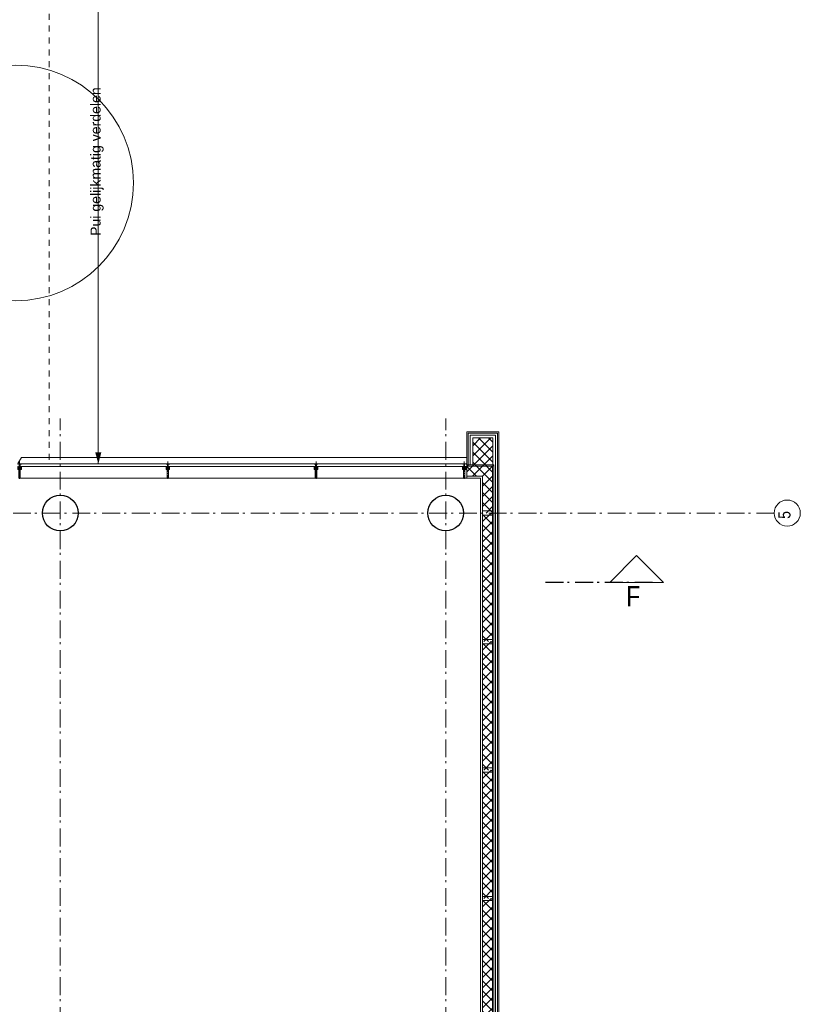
# Model space of a CAD drawing. Header units: millimetres. Extents: x -75976 to 232306, y 42824 to 140527.
# Tile 144 of 199: x 221368 to 232306, y 73537 to 87332. Entities that reach past the tile are written whole.
import ezdxf

# ---------------------------------------------------------------- set-up
doc = ezdxf.new("R2010")
doc.units = ezdxf.units.MM
doc.header["$LTSCALE"] = 400
for name, pattern in [('STYLE_01', [0.416641, 0.208282, -0.208359]), ('STYLE_06', [1.041641, 0.625, -0.208282, 0.069427, -0.138931]), ('STYLE_15', [0.240945, 0.11811, -0.059055, 0.004724, -0.059055]), ('STYLE_16', [0.177165, 0.11811, -0.059055])]:
    doc.linetypes.add(name, pattern=pattern)
for name, color, linetype, lineweight in [('Binnenkozijnen', 140, 'Continuous', 15), ('Buitenkozijnen', 140, 'Continuous', 15), ('mat-beton (ihwg)', 5, 'Continuous', 25), ('None', 7, 'Continuous', 9), ('Tekst', 140, 'Continuous', 15)]:
    doc.layers.add(name, color=color, linetype=linetype, lineweight=lineweight)
doc.styles.add('Arial', font='arial.ttf', dxfattribs={"height": 176.388889})
doc.styles.add('Arial Narrow', font='ARIALN.TTF', dxfattribs={"height": 222.25})

# ---------------------------------------------------------------- blocks, each defined once
blk = doc.blocks.new('*X713')
at = {"layer": 'None', "lineweight": 5}
for p, q in [((58029, -4904), (58278, -4655)), ((58029, -4762), (58136, -4655)), ((58029, -5045), (58306, -4768)), ((58160, -5055), (58306, -4909)), ((58302, -5055), (58306, -5051))]:
    blk.add_line(p, q, dxfattribs=at)
at = {"layer": 'None', "lineweight": 13}
for p, q in [((58104, -4655), (58306, -4857)), ((58246, -4655), (58306, -4716)), ((58029, -4721), (58306, -4998)), ((58029, -4862), (58221, -5055)), ((58029, -5004), (58080, -5055))]:
    blk.add_line(p, q, dxfattribs=at)
blk = doc.blocks.new('*X714')
at = {"layer": 'None', "lineweight": 5}
for p, q in [((58164, -5193), (58304, -5053)), ((58164, -5335), (58304, -5195)), ((58164, -5476), (58304, -5336)), ((58164, -5617), (58304, -5477)), ((58212, -5710), (58304, -5619))]:
    blk.add_line(p, q, dxfattribs=at)
at = {"layer": 'None', "lineweight": 13}
for p, q in [((58261, -5095), (58304, -5137)), ((58190, -5166), (58304, -5279)), ((58164, -5280), (58304, -5420)), ((58164, -5421), (58304, -5561)), ((58164, -5563), (58304, -5703)), ((58164, -5704), (58169, -5710))]:
    blk.add_line(p, q, dxfattribs=at)
blk = doc.blocks.new('*X715')
at = {"layer": 'None', "lineweight": 5}
for p, q in [((57941, -5133), (58021, -5052)), ((58023, -5192), (58163, -5052))]:
    blk.add_line(p, q, dxfattribs=at)
at = {"layer": 'None', "lineweight": 13}
for p, q in [((57941, -5058), (58076, -5192)), ((58077, -5052), (58190, -5166)), ((58219, -5052), (58261, -5095))]:
    blk.add_line(p, q, dxfattribs=at)
blk = doc.blocks.new('*X397')
at = {"layer": 'None', "lineweight": 5}
for p, q in [((22, -119), (141, 0)), ((22, -260), (162, -120)), ((22, -402), (162, -262)), ((22, -543), (162, -403)), ((22, -685), (162, -545)), ((22, -826), (162, -686)), ((22, -967), (162, -827)), ((22, -1109), (162, -969)), ((22, -1250), (162, -1110)), ((22, -1392), (162, -1252)), ((22, -1533), (162, -1393)), ((22, -1675), (162, -1535)), ((38, -1800), (162, -1676))]:
    blk.add_line(p, q, dxfattribs=at)
at = {"layer": 'None', "lineweight": 13}
for p, q in [((141, 0), (162, -21)), ((22, -22), (162, -162)), ((22, -164), (162, -304)), ((22, -305), (162, -445)), ((22, -447), (162, -587)), ((22, -588), (162, -728)), ((22, -729), (162, -869)), ((22, -871), (162, -1011)), ((22, -1012), (162, -1152)), ((22, -1154), (162, -1294)), ((22, -1295), (162, -1435)), ((22, -1436), (162, -1576)), ((22, -1578), (162, -1718)), ((22, -1719), (103, -1800))]:
    blk.add_line(p, q, dxfattribs=at)
blk = doc.blocks.new('HoutSkeletBouw element 1800mm (2D)')
at = {"layer": 'None', "color": 140, "lineweight": 15}
for p, q in [((-5, -1800), (-5, 0)), ((22.5, -1800), (22.5, 0)), ((162.5, -1800), (162.5, 0)), ((180.5, -1800), (180.5, 0)), ((230, -1800), (230, 0)), ((250, -1800), (250, 0))]:
    blk.add_line(p, q, dxfattribs=at)
at = {"layer": 'None', "color": 140, "linetype": 'Continuous', "lineweight": 15}
for p, q in [((22.5, -1800), (22.5, 0)), ((162.5, -1800), (162.5, 0))]:
    blk.add_line(p, q, dxfattribs=at)
at = {"layer": 'None', "color": 8, "linetype": 'Continuous', "lineweight": 5}
blk.add_line((202.5, 0), (202.5, -1800), dxfattribs=at)
at = {"layer": 'None', "color": 140, "linetype": 'Continuous', "lineweight": 15}
blk.add_lwpolyline([(22.5, 30), (162.5, 30), (162.5, -30), (22.5, -30)], close=True, dxfattribs=at)
at = {"layer": 'None', "color": 140}
blk.add_blockref('*X397', (0, 0), dxfattribs=at)
blk = doc.blocks.new('Kolom O 500')
at = {"layer": 'mat-beton (ihwg)', "lineweight": 25}
blk.add_circle((0, 0), 250, dxfattribs=at)
blk = doc.blocks.new('*U394')
at = {"layer": 'None', "color": 8, "lineweight": 5, "flags": 128}
for points in [[(-5, -154), (-5, -154, 0.414214), (-5, -155), (-5, -173), (-5, -173, 0.414214), (-5, -173), (-4, -173), (-4, -173, 0.414214), (-3, -173), (-3, -173, 0.414214), (-4, -172), (-4, -172), (-4, -169), (-4, -169, -0.414214), (-4, -168), (-3, -168), (-3, -168, 0.221695), (-2, -168), (-1, -167), (-1, -167, -0.466308), (1, -167), (2, -168), (2, -168, 0.221695), (3, -168), (4, -168), (4, -168, -0.414214), (5, -169), (5, -172), (4, -172), (4, -172, 0.414214), (4, -173), (4, -173, 0.414214), (4, -173), (5, -173), (5, -173, 0.414214), (6, -173), (6, -155), (6, -155, 0.414214), (5, -154), (5, -154), (5, -155), (5, -155, -0.414214), (4, -155), (4, -155), (4, -155, -0.414214), (3, -155), (3, -151), (3, -151, -0.414214), (4, -150), (4, -150), (4, -150, -0.414214), (5, -150), (5, -151), (5, -151), (5, -151, 0.414214), (6, -150), (6, -138), (6, -138, 0.351868), (5, -137), (5, -137, 0.351868), (5, -137), (4, -139), (4, -139, 0.314902), (4, -139), (4, -140), (4, -140, -0.198912), (5, -140), (5, -140), (5, -140, -0.198912), (4, -140), (4, -141), (4, -141, 0.414214), (4, -141), (4, -141), (4, -141, -0.198912), (5, -141), (5, -142), (5, -142, -0.198912), (4, -142), (4, -142), (4, -142, 0.414214), (4, -142), (4, -143), (4, -143, -0.198912), (5, -143), (5, -143), (5, -143, -0.087489), (5, -143), (4, -144), (4, -149), (4, -149, -0.414214), (4, -149), (-4, -149), (-4, -149, -0.414214), (-4, -149), (-4, -144), (-4, -143), (-4, -143, -0.087489), (-4, -143), (-4, -143), (-4, -143, -0.198912), (-4, -143), (-4, -142), (-4, -142, 0.414214), (-4, -142), (-4, -142), (-4, -142, -0.198912), (-4, -142), (-4, -141), (-4, -141, -0.198912), (-4, -141), (-4, -141), (-4, -141, 0.414214), (-4, -141), (-4, -140), (-4, -140, -0.198912), (-4, -140), (-4, -140), (-4, -140, -0.198912), (-4, -140), (-4, -139), (-4, -139, 0.314902), (-4, -139), (-5, -137), (-5, -137, 0.351868), (-5, -137), (-5, -137, 0.351868), (-5, -138), (-5, -150), (-5, -150, 0.414214), (-5, -151), (-5, -151), (-5, -150), (-5, -150, -0.414214), (-4, -150), (-4, -150), (-4, -150, -0.414214), (-3, -151), (-3, -155), (-3, -155, -0.414214), (-4, -155), (-4, -155), (-4, -155, -0.414214), (-5, -155), (-5, -154)], [(-4, -162, -0.414214), (-4, -161), (-3, -161), (-3, -161, 0.414214), (-2, -161), (-2, -160), (-2, -160, 0.414214), (-3, -160), (-4, -160), (-4, -160, -0.414214), (-4, -160), (-4, -157), (-4, -157, -0.414214), (-4, -156), (4, -156), (4, -156, -0.414214), (5, -157), (5, -160), (5, -160, -0.414214), (4, -160), (3, -160), (3, -160, 0.414214), (3, -160), (3, -161), (3, -161, 0.414214), (3, -161), (4, -161), (4, -161, -0.414214), (5, -162), (5, -167), (5, -167, -0.414214), (4, -167), (3, -167), (3, -167, -0.221695), (3, -167), (2, -166), (2, -166, 0.466308), (-2, -166), (-3, -167), (-3, -167, -0.221695), (-3, -167), (-4, -167), (-4, -167, -0.414214), (-4, -167), (-4, -162)], [(-2, -150, 0.414214), (-2, -150), (-2, -155), (-2, -155, 0.414214), (-2, -155), (2, -155), (2, -155, 0.414214), (2, -155), (2, -150), (2, -150, 0.414214), (2, -150), (-2, -150)]]:
    blk.add_lwpolyline(points, format="xyb", close=True, dxfattribs=at)
blk = doc.blocks.new('*U395')
at = {"layer": 'None', "color": 8, "lineweight": 5, "flags": 128}
for points in [[(-13, -183), (-13, -182), (-14, -181), (-14, -181, 0.36397), (-15, -181), (-15, -181), (-15, -182), (-15, -182, -0.36397), (-16, -182), (-16, -182), (-16, -181), (-16, -181, 0.36397), (-17, -181), (-17, -181), (-17, -182), (-17, -182, -0.36397), (-18, -182), (-18, -182), (-18, -181), (-18, -181, 0.36397), (-18, -181), (-18, -181), (-19, -182), (-19, -182, -0.36397), (-19, -182), (-19, -182), (-20, -181), (-20, -181, 0.36397), (-20, -181), (-20, -181), (-21, -182), (-21, -182, -0.36397), (-21, -182), (-21, -182), (-22, -181), (-22, -181, 0.36397), (-22, -181), (-22, -181), (-22, -181), (-23, -181), (-23, -181), (-23, -181, 0.36397), (-24, -181), (-24, -181), (-24, -181), (-24, -181), (-24, -181, -0.267949), (-25, -181), (-25, -181), (-25, -181), (-25, -181, 0.339454), (-25, -181), (-25, -181, 0.339454), (-25, -181), (-25, -181), (-25, -184), (-25, -184, 0.414214), (-25, -185), (-25, -185), (-24, -185), (-24, -185, 0.414214), (-24, -184), (-24, -184), (-24, -183), (-24, -183, 0.236068), (-24, -182), (-24, -182), (-24, -182, -0.548276), (-24, -182), (-24, -182, -0.548276), (-24, -182), (-24, -182), (-24, -182, 0.250388), (-24, -182), (-24, -182), (-23, -182), (-23, -182, -0.414214), (-22, -183), (-22, -183), (-22, -183), (-22, -183, 0.414214), (-22, -184), (-22, -184), (-22, -184), (-22, -184, 0.131652), (-22, -184), (-22, -184), (-20, -183), (-13, -183)], [(-6, -181), (-6, -181, -0.388879), (-9, -183), (-9, -183), (-20, -183), (-22, -184), (-23, -184), (-23, -183), (-24, -183), (-24, -185), (24, -185), (24, -183), (23, -183), (23, -184), (22, -184), (20, -183), (9, -183), (9, -183, -0.388879), (6, -181), (6, -181), (5, -173), (3, -173), (3, -171), (-2, -171), (-2, -173), (-5, -173), (-6, -181)], [(14, -183), (14, -182), (15, -181), (15, -181, -0.36397), (15, -181), (15, -181), (15, -182), (15, -182, 0.36397), (16, -182), (16, -182), (16, -181), (16, -181, -0.36397), (17, -181), (17, -181), (17, -182), (17, -182, 0.36397), (18, -182), (18, -182), (18, -181), (18, -181, -0.36397), (19, -181), (19, -181), (19, -182), (19, -182, 0.36397), (19, -182), (19, -182), (20, -181), (20, -181, -0.36397), (20, -181), (20, -181), (21, -182), (21, -182, 0.36397), (21, -182), (21, -182), (22, -181), (22, -181, -0.36397), (22, -181), (22, -181), (22, -181), (23, -181), (24, -181), (24, -181, -0.36397), (24, -181), (24, -181), (24, -181), (25, -181), (25, -181, 0.267949), (25, -181), (25, -181), (25, -181), (25, -181, -0.339454), (25, -181), (25, -181, -0.339454), (26, -181), (26, -181), (26, -184), (26, -184, -0.414214), (25, -185), (25, -185), (24, -185), (24, -185, -0.414214), (24, -184), (24, -184), (24, -183), (24, -183, -0.236068), (24, -182), (24, -182), (24, -182, 0.548276), (24, -182), (24, -182, 0.548276), (24, -182), (24, -182), (24, -182, -0.250388), (24, -182), (24, -182), (23, -182), (23, -182, 0.414214), (23, -183), (23, -183), (23, -183), (23, -183, -0.414214), (22, -184), (22, -184), (22, -184), (22, -184, -0.131652), (22, -184), (22, -184), (21, -183), (14, -183)]]:
    blk.add_lwpolyline(points, format="xyb", close=True, dxfattribs=at)
blk = doc.blocks.new('verticale stijl 150x50 UV')
at = {"layer": 'None', "color": 8, "linetype": 'STYLE_15', "lineweight": 5}
blk.add_line((0, -216), (0, 35), dxfattribs=at)
at = {"layer": 'None', "color": 8, "lineweight": 5}
for p, q in [((-25, -133), (-25, -133)), ((-25, -134), (-25, -134)), ((-25, -135), (-25, -135)), ((-25, -136), (-25, -136)), ((-25, -137), (-25, -137)), ((-25, -137), (-25, -137)), ((-24, -133), (-24, -133)), ((-24, -134), (-24, -134)), ((-24, -135), (-24, -135)), ((-24, -135), (-24, -135)), ((-24, -136), (-24, -136)), ((-24, -137), (-24, -137)), ((-24, -138), (-24, -138)), ((-23, -133), (-23, -133)), ((-23, -134), (-23, -134)), ((-23, -135), (-23, -135)), ((-23, -136), (-23, -136)), ((-23, -137), (-23, -137)), ((-23, -137), (-23, -137)), ((-22, -127), (-22, -127)), ((-22, -128), (-22, -128)), ((-22, -129), (-22, -129)), ((-22, -129), (-22, -129)), ((-22, -130), (-22, -130)), ((-22, -131), (-22, -131)), ((-22, -132), (-22, -132)), ((-22, -133), (-22, -133)), ((-22, -133), (-22, -133)), ((-22, -133), (-22, -133)), ((-22, -134), (-22, -134)), ((-22, -134), (-22, -134)), ((-22, -135), (-22, -135)), ((-22, -135), (-22, -135)), ((-21, -126), (-21, -126)), ((-21, -129), (-21, -129)), ((-21, -130), (-21, -130)), ((-21, -131), (-21, -131)), ((-21, -131), (-21, -131)), ((-21, -132), (-21, -132)), ((-21, -133), (-21, -133)), ((-21, -134), (-21, -134)), ((-21, -135), (-21, -135)), ((-21, -135), (-21, -135)), ((-21, -136), (-21, -136)), ((-21, -137), (-21, -137)), ((-21, -138), (-21, -138)), ((-20, -126), (-20, -126)), ((-20, -130), (-20, -130)), ((-20, -131), (-20, -131)), ((-20, -132), (-20, -132)), ((-20, -133), (-20, -133)), ((-20, -133), (-20, -133)), ((-20, -134), (-20, -134)), ((-20, -135), (-20, -135)), ((-20, -136), (-20, -136)), ((-20, -137), (-20, -137)), ((-20, -137), (-20, -137)), ((-19, -126), (-19, -126)), ((-19, -127), (-19, -127)), ((-19, -129), (-19, -129)), ((-19, -130), (-19, -130)), ((-19, -131), (-19, -131)), ((-19, -131), (-19, -131)), ((-19, -132), (-19, -132)), ((-19, -133), (-19, -133)), ((-19, -134), (-19, -134)), ((-19, -135), (-19, -135)), ((-18, -128), (-18, -128)), ((-18, -129), (-18, -129)), ((-18, -129), (-18, -129)), ((-18, -133), (-18, -133)), ((-18, -134), (-18, -134)), ((-18, -135), (-18, -135)), ((-17, -133), (-17, -133)), ((-17, -133), (-17, -133)), ((-17, -134), (-17, -134)), ((-17, -134), (-17, -134)), ((-17, -135), (-17, -135)), ((-17, -135), (-17, -135)), ((-17, -135), (-17, -135)), ((-17, -136), (-17, -136)), ((-17, -136), (-17, -136)), ((-17, -137), (-17, -137)), ((-17, -137), (-17, -137)), ((-17, -137), (-17, -137)), ((-17, -138), (-17, -138)), ((-26, -143), (-26, -143)), ((-26, -144), (-26, -144)), ((-25, -138), (-25, -138)), ((-25, -139), (-25, -139)), ((-25, -140), (-25, -140)), ((-25, -141), (-25, -141)), ((-25, -142), (-25, -142)), ((-25, -142), (-25, -142)), ((-25, -143), (-25, -143)), ((-25, -145), (-25, -145)), ((-24, -139), (-24, -139)), ((-24, -139), (-24, -139)), ((-24, -140), (-24, -140)), ((-24, -141), (-24, -141)), ((-24, -142), (-24, -142)), ((-24, -143), (-24, -143)), ((-24, -144), (-24, -144)), ((-23, -138), (-23, -138)), ((-23, -139), (-23, -139)), ((-23, -140), (-23, -140)), ((-23, -141), (-23, -141)), ((-23, -142), (-23, -142)), ((-23, -145), (-23, -145)), ((-22, -140), (-22, -140)), ((-22, -140), (-22, -140)), ((-22, -141), (-22, -141)), ((-22, -141), (-22, -141)), ((-22, -142), (-22, -142)), ((-22, -144), (-22, -144)), ((-22, -145), (-22, -145)), ((-21, -139), (-21, -139)), ((-21, -139), (-21, -139)), ((-21, -140), (-21, -140)), ((-21, -141), (-21, -141)), ((-21, -144), (-21, -144)), ((-20, -138), (-20, -138)), ((-20, -139), (-20, -139)), ((-20, -140), (-20, -140)), ((-20, -141), (-20, -141)), ((-20, -142), (-20, -142)), ((-20, -142), (-20, -142)), ((-20, -143), (-20, -143)), ((-20, -144), (-20, -144)), ((-19, -140), (-19, -140)), ((-19, -141), (-19, -141)), ((-19, -142), (-19, -142)), ((-18, -140), (-18, -140)), ((-18, -141), (-18, -141)), ((-18, -142), (-18, -142)), ((-18, -142), (-18, -142)), ((-17, -138), (-17, -138)), ((-17, -139), (-17, -139)), ((-17, -139), (-17, -139)), ((-17, -139), (-17, -139)), ((-17, -140), (-17, -140)), ((-17, -140), (-17, -140)), ((-17, -141), (-17, -141)), ((-17, -141), (-17, -141)), ((-17, -142), (-17, -142)), ((-17, -142), (-17, -142)), ((-17, -142), (-17, -142)), ((-17, -143), (-17, -143)), ((-17, -143), (-17, -143)), ((-16, -141), (-16, -141)), ((-16, -142), (-16, -142)), ((-16, -143), (-16, -143)), ((-16, -144), (-16, -144)), ((-15, -142), (-15, -142)), ((-15, -143), (-15, -143)), ((-15, -144), (-15, -144)), ((-15, -145), (-15, -145)), ((-14, -142), (-14, -142)), ((-14, -143), (-14, -143)), ((-14, -144), (-14, -144)), ((-14, -144), (-14, -144)), ((-13, -143), (-13, -143)), ((-13, -144), (-13, -144))]:
    blk.add_line(p, q, dxfattribs=at)
at = {"layer": 'None', "color": 8, "linetype": 'STYLE_16', "lineweight": 5}
for p, q in [((-2, -155), (0, -154)), ((-2, -157), (-2, -155)), ((-1, -157), (-1, -155)), ((-1, -157), (-1, -155)), ((2, -155), (0, -154)), ((1, -157), (1, -155)), ((2, -157), (2, -155)), ((2, -157), (2, -155))]:
    blk.add_line(p, q, dxfattribs=at)
at = {"layer": 'None', "color": 8, "linetype": 'Continuous', "lineweight": 5, "flags": 128}
for points in [[(-10, 15), (10, 15), (10, -105), (25, -105), (25, -117), (-25, -117), (-25, -105), (-10, -105)], [(-8, 13), (-8, -105), (8, -105), (8, 13)], [(8, -107), (-8, -107), (-23, -107), (-23, -115), (23, -115), (23, -107)]]:
    blk.add_lwpolyline(points, close=True, dxfattribs=at)
at = {"layer": 'None', "color": 8, "lineweight": 5, "flags": 128}
for points in [[(-15, -145), (-15, -145, 0.390793), (-13, -144), (-13, -144, 0.390793), (-14, -142), (-14, -142, -0.352623), (-16, -140), (-16, -133), (-16, -133, 0.414214), (-16, -133), (-18, -133), (-18, -133), (-18, -133, -0.520293), (-18, -133), (-18, -130), (-18, -130), (-18, -128), (-18, -128, -0.577863), (-18, -128), (-18, -128), (-18, -128, 0.366605), (-18, -127), (-18, -127, 0.366605), (-18, -127), (-18, -127, -0.130834), (-19, -126), (-19, -126, 0.439074), (-21, -126), (-21, -126, -0.133252), (-22, -127), (-22, -127, 0.366605), (-22, -127), (-22, -127, 0.366605), (-22, -128), (-22, -128), (-22, -128, -0.577455), (-22, -128), (-22, -130), (-22, -130), (-22, -133), (-22, -133, -0.52048), (-22, -133), (-22, -133), (-25, -133), (-25, -133, 0.414214), (-25, -133), (-25, -141), (-25, -141, -0.255976), (-26, -143), (-26, -143, 0.749676), (-25, -145), (-21, -145), (-21, -145, 0.414214), (-19, -143), (-19, -143, -0.402808), (-19, -142), (-19, -142, -0.402808), (-18, -143), (-18, -143, 0.233259), (-18, -143), (-15, -144), (-15, -144, -0.419014), (-15, -144), (-15, -144, -0.419014), (-15, -144), (-16, -144), (-16, -144, 0.414214), (-16, -144), (-16, -144, 0.414214), (-16, -145)], [(25, -133), (25, -117), (23, -117), (-23, -117), (-25, -117), (-25, -133), (-22, -133), (-22, -128), (-23, -128), (-23, -127), (-22, -127), (-22, -125), (-22, -124), (-22, -120), (-22, -120, -0.414214), (-20, -119), (-20, -119), (-20, -119, -0.414214), (-18, -120), (-18, -124), (-18, -125), (-18, -127), (-18, -127), (-18, -128), (-18, -128), (-18, -133), (-16, -133), (-16, -120), (-16, -120, -0.414214), (-15, -119), (-15, -119), (-7, -119), (-7, -119, -0.414214), (-5, -120), (-5, -137), (-4, -137), (-4, -140), (-4, -140), (-4, -140), (-4, -141), (-4, -141), (-4, -142), (-4, -142), (-4, -143), (-4, -144), (-4, -149), (-2, -149), (-2, -138), (-2, -138, -0.414214), (0, -136), (0, -136), (0, -136, -0.414214), (2, -138), (2, -149), (4, -149), (4, -144), (4, -143), (4, -142), (4, -142), (4, -141), (4, -141), (4, -140), (4, -140), (4, -140), (4, -137), (5, -137), (5, -120), (5, -120, -0.414214), (7, -119), (7, -119), (15, -119), (15, -119, -0.414214), (16, -120), (16, -133), (18, -133), (18, -128), (18, -128), (18, -127), (18, -127), (18, -125), (18, -124), (18, -120), (18, -120, -0.414214), (20, -119), (20, -119), (20, -119, -0.414214), (22, -120), (22, -124), (22, -125), (22, -127), (23, -127), (23, -128), (22, -128), (22, -133)], [(-23, -136), (-23, -136, -0.414214), (-22, -135), (-22, -135, -0.414214), (-21, -136), (-21, -139), (-21, -139, -0.414214), (-22, -140), (-22, -140, -0.414214), (-23, -139)], [(-21, -128, -0.29188), (-21, -127), (-20, -127), (-20, -127, -0.344328), (-20, -127), (-19, -127), (-19, -127, -0.29188), (-19, -128), (-19, -130), (-19, -130, -0.348796), (-20, -130), (-20, -130, -0.348796), (-21, -130), (-21, -128)], [(-19, -140, -0.414214), (-20, -139), (-20, -136), (-20, -136, -0.414214), (-19, -135), (-19, -135, -0.414214), (-18, -136), (-18, -139), (-18, -139, -0.414214), (-19, -140)], [(15, -145), (15, -145, -0.390793), (13, -144), (13, -144, -0.390793), (14, -142), (14, -142, 0.352623), (16, -140), (16, -133), (16, -133, -0.414214), (16, -133), (18, -133), (18, -133), (18, -133, 0.520293), (18, -133), (18, -130), (18, -130), (18, -128), (18, -128, 0.577863), (18, -128), (18, -128), (18, -128, -0.366605), (18, -127), (18, -127, -0.366605), (18, -127), (18, -127, 0.130834), (19, -126), (19, -126, -0.439074), (21, -126), (21, -126, 0.133252), (22, -127), (22, -127, -0.366605), (22, -127), (22, -127, -0.366605), (22, -128), (22, -128), (22, -128, 0.577455), (22, -128), (22, -130), (22, -130), (22, -133), (22, -133, 0.52048), (22, -133), (22, -133), (25, -133), (25, -133, -0.414214), (25, -133), (25, -141), (25, -141, 0.255976), (26, -143), (26, -143, -0.749676), (25, -145), (21, -145), (21, -145, -0.414214), (19, -143), (19, -143, 0.402808), (19, -142), (19, -142, 0.402808), (18, -143), (18, -143, -0.233259), (18, -143), (15, -144), (15, -144, 0.419014), (15, -144), (15, -144, 0.419014), (15, -144), (16, -144), (16, -144, -0.414214), (16, -144), (16, -144, -0.414214), (16, -145)], [(19, -140, 0.414214), (20, -139), (20, -136), (20, -136, 0.414214), (19, -135), (19, -135, 0.414214), (18, -136), (18, -139), (18, -139, 0.414214), (19, -140)], [(21, -128, 0.29188), (21, -127), (20, -127), (20, -127, 0.344328), (20, -127), (19, -127), (19, -127, 0.29188), (19, -128), (19, -130), (19, -130, 0.348796), (20, -130), (20, -130, 0.348796), (21, -130), (21, -128)], [(23, -136), (23, -136, 0.414214), (22, -135), (22, -135, 0.414214), (21, -136), (21, -139), (21, -139, 0.414214), (22, -140), (22, -140, 0.414214), (23, -139)], [(-23, -142), (-23, -142, 0.418874), (-24, -142), (-24, -142, -0.396568), (-25, -143), (-25, -143, 0.437017), (-26, -144), (-26, -144, 0.437017), (-25, -144), (-22, -144), (-22, -144, 0.263556), (-20, -143), (-20, -143, 0.552342), (-21, -142)], [(0, -157), (0, -157, -0.163834), (-4, -156), (-4, -156), (-4, -156, -0.234469), (-5, -155), (-5, -155), (-5, -154), (5, -154), (5, -155), (5, -155, -0.234469), (4, -156), (4, -156), (4, -156, -0.163834), (0, -157), (0, -157)], [(23, -142), (23, -142, -0.418874), (24, -142), (24, -142, 0.396568), (25, -143), (25, -143, -0.437017), (26, -144), (26, -144, -0.437017), (25, -144), (22, -144), (22, -144, -0.263556), (20, -143), (20, -143, -0.552342), (21, -142)]]:
    blk.add_lwpolyline(points, format="xyb", close=True, dxfattribs=at)
blk.add_lwpolyline([(4, -119), (4, -134), (-4, -134), (-4, -119)], close=True, dxfattribs=at)
at = {"layer": 'None', "color": 8, "linetype": 'STYLE_16', "lineweight": 5}
for centre, radius, start, end in [((-2, -158), 3.38, 79.3357, 100.6643), ((0, -163), 8.16, 82.9585, 97.0415), ((0, -160), 3.5, 73.4149, 106.5851), ((2, -158), 3.38, 79.3357, 100.6643)]:
    blk.add_arc(centre, radius, start, end, dxfattribs=at)
at = {"layer": 'None', "color": 7}
for name in ['*U394', '*U395']:
    blk.add_blockref(name, (0, 0), dxfattribs=at)

msp = doc.modelspace()

# ---------------------------------------------------------------- linework, layer by layer
at = {"layer": 'Buitenkozijnen', "color": 140, "linetype": 'Continuous', "lineweight": 15}
for p, q in [((227602.11166, 81110.1942), (221356.85564, 81110.1942)), ((227602.11166, 81070.1942), (221356.85564, 81070.1942))]:
    msp.add_line(p, q, dxfattribs=at)
at = {"layer": 'Buitenkozijnen', "color": 43, "linetype": 'Continuous', "lineweight": 9}
msp.add_line((221377.08954, 80910.0182), (227631.85564, 80910.0182), dxfattribs=at)
msp.add_lwpolyline([(221392.09028, 81200.46128), (227631.79652, 81200.46128)], dxfattribs=at)
at = {"layer": 'None', "color": 140, "linetype": 'STYLE_01', "lineweight": 15}
msp.add_line((221781.85564, 127080.0182), (221781.85564, 81110.0182), dxfattribs=at)
at = {"layer": 'None', "color": 43, "linetype": 'Continuous', "lineweight": 9}
for p, q in [((222469.68371, 81110.1942), (222469.68371, 88980.0182)), ((221392.09028, 81200.46128), (221343.28954, 81115.93591))]:
    msp.add_line(p, q, dxfattribs=at)
at = {"layer": 'None', "color": 43, "linetype": 'STYLE_06', "lineweight": 9}
for p, q in [((221936.85564, 49500.0182), (221936.85564, 81745.65207)), ((227336.85564, 49500.0182), (227336.85564, 81745.65207)), ((231940.79627, 80420.0182), (198220.89564, 80420.0182))]:
    msp.add_line(p, q, dxfattribs=at)
at = {"layer": 'None', "color": 140, "linetype": 'Continuous', "lineweight": 15}
for p, q in [((227631.78896, 81560.0182), (228081.85564, 81560.0182)), ((227631.78896, 81080.72378), (227631.78896, 81560.0182)), ((227651.78896, 81540.0182), (228061.85564, 81540.0182)), ((227651.78896, 81080.72378), (227651.78896, 81540.0182)), ((227651.78896, 81080.72378), (227631.78896, 81080.72378)), ((227632.11166, 81077.5182), (227632.11166, 80937.5182)), ((227994.35564, 81077.5182), (227632.11166, 81077.5182)), ((227994.35564, 80420.0182), (227994.35564, 81077.5182)), ((227854.35564, 80937.5182), (227632.11166, 80937.5182)), ((227854.35564, 80420.0182), (227854.35564, 80937.5182))]:
    msp.add_line(p, q, dxfattribs=at)
at = {"layer": 'None', "color": 140, "lineweight": 15}
for p, q in [((228061.85564, 80420.0182), (228061.85564, 81540.0182)), ((228081.85564, 80420.0182), (228081.85564, 81560.0182)), ((227632.11166, 81095.5182), (227632.11166, 81077.5182)), ((228012.35564, 81095.5182), (227632.11166, 81095.5182)), ((227994.35564, 81077.5182), (227632.11166, 81077.5182)), ((227994.35564, 80420.0182), (227994.35564, 81077.5182)), ((228012.35564, 80420.0182), (228012.35564, 81095.5182)), ((227632.11166, 80937.5182), (227632.11166, 80910.0182)), ((227854.35564, 80937.5182), (227632.11166, 80937.5182)), ((227826.85564, 80910.0182), (227632.11166, 80910.0182)), ((227826.85564, 80420.0182), (227826.85564, 80910.0182)), ((227854.35564, 80420.0182), (227854.35564, 80937.5182))]:
    msp.add_line(p, q, dxfattribs=at)
at = {"layer": 'None', "color": 8, "linetype": 'Continuous', "lineweight": 5}
msp.add_line((228034.35564, 81007.5182), (228034.35564, 80420.0182), dxfattribs=at)
at = {"layer": 'None', "color": 92, "linetype": 'STYLE_06', "lineweight": 25}
msp.add_line((230235.98064, 79449.32098), (228735.98064, 79449.32098), dxfattribs=at)
at = {"layer": 'None', "color": 8, "linetype": 'Continuous', "lineweight": 5}
msp.add_lwpolyline([(227679.28896, 81095.5182), (227679.28896, 81512.5182), (228034.35564, 81512.5182), (228034.35564, 81008.0182)], dxfattribs=at)
at = {"layer": 'None', "color": 140, "linetype": 'Continuous', "lineweight": 15}
msp.add_lwpolyline([(227719.49553, 81475.0182), (227996.85553, 81475.0182), (227996.85553, 81075.0182), (227719.49553, 81075.0182)], close=True, dxfattribs=at)
at = {"layer": 'None', "color": 140, "linetype": 'Continuous', "lineweight": 15, "flags": 128}
msp.add_lwpolyline([(230387.27583, 79449.32098), (229637.27583, 79449.32098), (230012.27583, 79824.32098)], close=True, dxfattribs=at)
at = {"layer": 'None', "color": 8, "linetype": 'Continuous', "lineweight": 5}
msp.add_circle((221311.85564, 85045.17775), 1650, dxfattribs=at)
at = {"layer": 'None', "color": 43, "linetype": 'Continuous', "lineweight": 9}
msp.add_circle((232123.40269, 80420.0182), 182.60642, dxfattribs=at)
at = {"layer": 'None', "color": 43, "lineweight": 9}
msp.add_solid([(222469.68371, 81110.1942), (222427.14677, 81268.9442), (222512.22064, 81268.9442)], dxfattribs=at)

# ---------------------------------------------------------------- block references
at = {"layer": 'Buitenkozijnen', "color": 7, "xscale": -1, "rotation": 180}
for p in [(221367.07744, 80925.3942), (223443.6661, 80925.3942), (225520.25477, 80925.3942), (227596.84373, 80925.3942)]:
    msp.add_blockref('verticale stijl 150x50 UV', p, dxfattribs=at)
at = {"layer": 'Buitenkozijnen', "color": 43}
msp.add_blockref('Kolom O 500', (221936.85564, 80420.0182), dxfattribs=at)
at = {"layer": 'Buitenkozijnen', "color": 7}
msp.add_blockref('Kolom O 500', (227336.85564, 80420.0182), dxfattribs=at)
at = {"layer": 'None', "color": 140}
for name in ['*X713', '*X715', '*X714']:
    msp.add_blockref(name, (169690.79627, 86130.0182), dxfattribs=at)
at = {"layer": 'None', "color": 7}
for p in [(227831.85564, 80420.0182), (227831.85564, 78620.0182), (227831.85564, 76820.0182), (227831.85564, 75020.0182)]:
    msp.add_blockref('HoutSkeletBouw element 1800mm (2D)', p, dxfattribs=at)

# ---------------------------------------------------------------- texts
at = {"layer": 'Binnenkozijnen', "color": 1, "insert": (229867.27583, 79395.71543), "char_height": 282.22222, "attachment_point": 1, "style": 'Arial Narrow'}
msp.add_mtext('F', dxfattribs=at)
at = {"layer": 'None', "color": 43, "insert": (231998.51936, 80339.56297), "char_height": 169.33333, "width": 160.910466, "attachment_point": 1, "rotation": 90, "style": 'Arial Narrow'}
msp.add_mtext('5', dxfattribs=at)
at = {"layer": 'Tekst', "color": 43, "insert": (222360.52398, 84303.21055), "char_height": 141.1111111, "attachment_point": 1, "rotation": 90, "style": 'Arial'}
msp.add_mtext('Pui gelijkmatig verdelen', dxfattribs=at)

doc.saveas('drawing.dxf')
